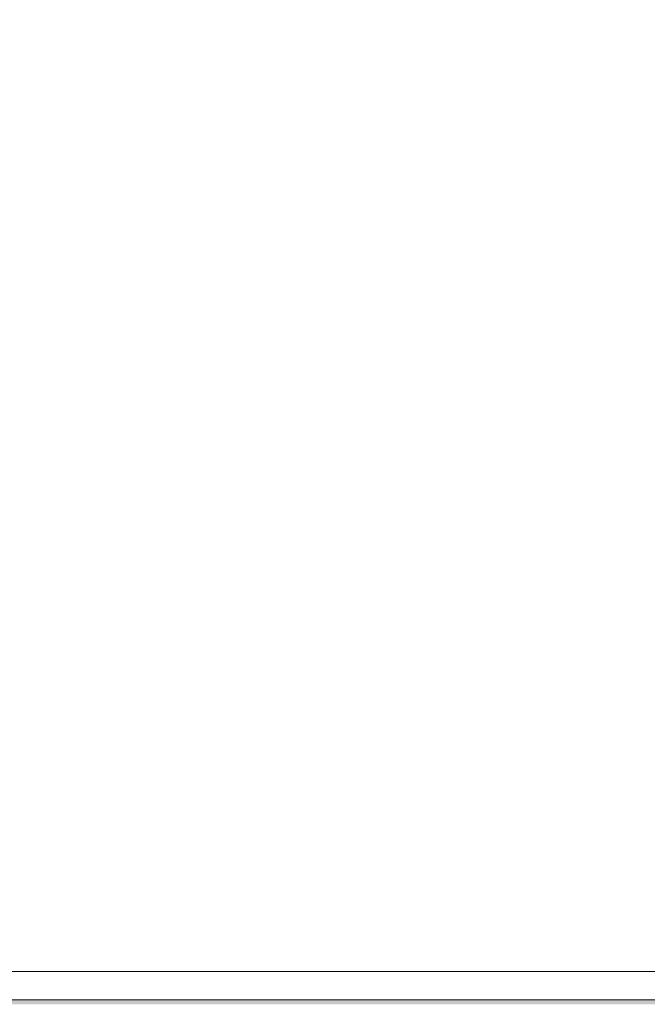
# Model space of a CAD drawing. Header units: millimetres. Extents: x -14761 to 157739, y -22400 to 107990.
# Tile 63 of 190: x 59362 to 62221, y 36300 to 40789. Entities that reach past the tile are written whole.
import ezdxf

# ---------------------------------------------------------------- set-up
doc = ezdxf.new("R2010")
doc.units = ezdxf.units.MM
doc.header["$MEASUREMENT"] = 0
doc.linetypes.add('Штриховая', pattern=[564.444447, 282.222223, -282.222223])
for name, color, linetype in [('Конструктив - Стены Блок 200 нов', 7, 'Continuous'), ('Элемент Модели - Зона', 7, 'Continuous'), ('Элемент Модели - Оси', 7, 'Continuous')]:
    doc.layers.add(name, color=color, linetype=linetype)

msp = doc.modelspace()

# ---------------------------------------------------------------- hatches: boundary and pattern name
at = {"layer": 'Конструктив - Стены Блок 200 нов', "linetype": 'Continuous', "lineweight": 0, "true_color": 0x000000}
msp.add_hatch(color=18, dxfattribs=at).paths.add_polyline_path([(51920.2, 36300), (69979.7, 36300), (69979.7, 36320), (51920.2, 36320)])

# ---------------------------------------------------------------- linework, layer by layer
at = {"layer": 'Конструктив - Стены Блок 200 нов', "color": 7, "linetype": 'Continuous', "lineweight": 15, "flags": 128}
msp.add_lwpolyline([(69979.7, 36320), (51920.2, 36320)], dxfattribs=at)
at = {"layer": 'Элемент Модели - Зона', "color": 7, "linetype": 'Штриховая', "lineweight": 15, "flags": 128}
msp.add_lwpolyline([(62300, 36320), (62300, 42200), (51900.2, 42200), (51900.2, 36320)], close=True, dxfattribs=at)
at = {"layer": 'Элемент Модели - Оси', "color": 7, "linetype": 'Continuous', "lineweight": 15}
msp.add_line((-12760.6, 36450), (155650, 36450), dxfattribs=at)

doc.saveas('drawing.dxf')
